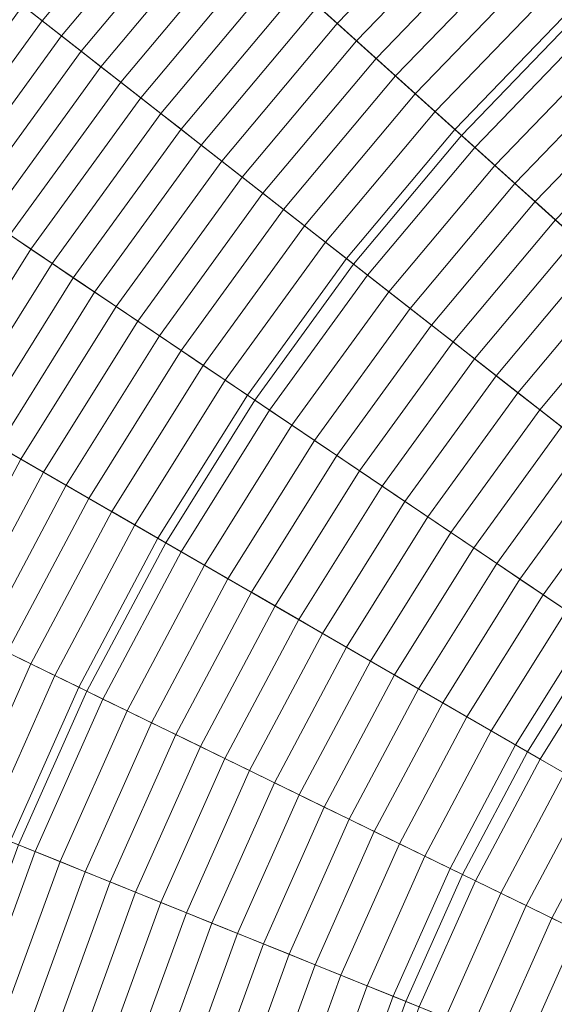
# Model space of a CAD drawing. Header units: centimetres. Extents: x -21.9 to 23.1, y -23 to 22.
# Tile 126 of 191: x -10.6 to -7.9, y 3.2 to 8.2. Entities that reach past the tile are written whole.
import ezdxf

# ---------------------------------------------------------------- set-up
doc = ezdxf.new("R2010")
doc.units = ezdxf.units.CM
doc.header["$LTSCALE"] = 2.54
doc.layers.add('Lucido design-1', color=7, linetype='Continuous')

# ---------------------------------------------------------------- blocks, each defined once
blk = doc.blocks.new('Gruppo-2-1')
at = {"color": 5, "linetype": 'Continuous', "lineweight": 9}
for points in [[(-4.112, 8.3195, -940.4271), (-4.7164, 7.9705, -940.4271), (-11.13, 18.2344, -940.4271), (-9.794, 19.0058, -940.4271)], [(-4.112, 8.3195, -940.4271), (-4.7164, 7.9705, -940.4271), (-11.13, 18.2344, -940.4271), (-9.794, 19.0058, -940.4271)], [(-4.7164, 7.9705, -940.4271), (-5.2951, 7.5802, -940.4271), (-12.409, 17.3717, -940.4271), (-11.13, 18.2344, -940.4271)], [(-4.7164, 7.9705, -940.4271), (-5.2951, 7.5802, -940.4271), (-12.409, 17.3717, -940.4271), (-11.13, 18.2344, -940.4271)], [(-5.2951, 7.5802, -940.4271), (-5.8451, 7.1504, -940.4271), (-13.6248, 16.4219, -940.4271), (-12.409, 17.3717, -940.4271)], [(-5.2951, 7.5802, -940.4271), (-5.8451, 7.1504, -940.4271), (-13.6248, 16.4219, -940.4271), (-12.409, 17.3717, -940.4271)], [(-5.8451, 7.1504, -940.4271), (-6.3638, 6.6834, -940.4271), (-14.7713, 15.3895, -940.4271), (-13.6248, 16.4219, -940.4271)], [(-5.8451, 7.1504, -940.4271), (-6.3638, 6.6834, -940.4271), (-14.7713, 15.3895, -940.4271), (-13.6248, 16.4219, -940.4271)], [(-15.0401, 15.668, -1001.3271), (-16.1306, 14.5387, -1001.3271), (-8.4093, 7.5865, -1001.3271), (-7.8226, 8.194, -1001.3271)], [(-6.3638, 6.6834, -940.4271), (-6.8487, 6.1813, -940.4271), (-15.8429, 14.2798, -940.4271), (-14.7713, 15.3895, -940.4271)], [(-14.7713, 15.3895, -1001.3271), (-15.8429, 14.2798, -1001.3271), (-8.4093, 7.5865, -1001.3271), (-7.8226, 8.194, -1001.3271)], [(-6.3638, 6.6834, -940.4271), (-6.8487, 6.1813, -940.4271), (-15.8429, 14.2798, -940.4271), (-14.7713, 15.3895, -940.4271)], [(-7.8226, 8.194, -1010.9271), (-8.4093, 7.5865, -1010.9271), (-15.537, 14.0043, -1010.9271), (-14.4852, 15.0934, -1010.9271)], [(-16.1306, 14.5387, -1001.3271), (-17.1396, 13.3362, -1001.3271), (-8.9522, 6.9395, -1001.3271), (-8.4093, 7.5865, -1001.3271)], [(-6.8487, 6.1813, -940.4271), (-7.2973, 5.6466, -940.4271), (-16.8346, 13.098, -940.4271), (-15.8429, 14.2798, -940.4271)], [(-15.8429, 14.2798, -1001.3271), (-16.8346, 13.098, -1001.3271), (-8.9522, 6.9395, -1001.3271), (-8.4093, 7.5865, -1001.3271)], [(-6.8487, 6.1813, -940.4271), (-7.2973, 5.6466, -940.4271), (-16.8346, 13.098, -940.4271), (-15.8429, 14.2798, -940.4271)], [(-8.4093, 7.5865, -1010.9271), (-8.9522, 6.9395, -1010.9271), (-16.5102, 12.8445, -1010.9271), (-15.537, 14.0043, -1010.9271)], [(-17.1396, 13.3362, -1001.3271), (-18.0623, 12.0662, -1001.3271), (-9.4486, 6.2562, -1001.3271), (-8.9522, 6.9395, -1001.3271)], [(-7.2973, 5.6466, -940.4271), (-7.7076, 5.0819, -940.4271), (-17.7414, 11.8498, -940.4271), (-16.8346, 13.098, -940.4271)], [(-16.8346, 13.098, -1001.3271), (-17.7414, 11.8498, -1001.3271), (-9.4486, 6.2562, -1001.3271), (-8.9522, 6.9395, -1001.3271)], [(-7.2973, 5.6466, -940.4271), (-7.7076, 5.0819, -940.4271), (-17.7414, 11.8498, -940.4271), (-16.8346, 13.098, -940.4271)], [(-8.9522, 6.9395, -1010.9271), (-9.4486, 6.2562, -1010.9271), (-17.4001, 11.6196, -1010.9271), (-16.5102, 12.8445, -1010.9271)], [(-18.0623, 12.0662, -1001.3271), (-18.8941, 10.735, -1001.3271), (-9.8961, 5.54, -1001.3271), (-9.4486, 6.2562, -1001.3271)], [(-7.7076, 5.0819, -940.4271), (-8.0775, 4.49, -940.4271), (-18.559, 10.5415, -940.4271), (-17.7414, 11.8498, -940.4271)], [(-17.7414, 11.8498, -1001.3271), (-18.559, 10.5415, -1001.3271), (-9.8961, 5.54, -1001.3271), (-9.4486, 6.2562, -1001.3271)], [(-7.7076, 5.0819, -940.4271), (-8.0775, 4.49, -940.4271), (-18.559, 10.5415, -940.4271), (-17.7414, 11.8498, -940.4271)], [(-9.4486, 6.2562, -1010.9271), (-9.8961, 5.54, -1010.9271), (-18.2024, 10.3356, -1010.9271), (-17.4001, 11.6196, -1010.9271)], [(-18.8941, 10.735, -1001.3271), (-19.6311, 9.349, -1001.3271), (-10.2926, 4.7943, -1001.3271), (-9.8961, 5.54, -1001.3271)], [(-8.0775, 4.49, -940.4271), (-8.4052, 3.8737, -940.4271), (-19.2833, 9.1793, -940.4271), (-18.559, 10.5415, -940.4271)], [(-18.559, 10.5415, -1001.3271), (-19.2833, 9.1793, -1001.3271), (-10.2926, 4.7943, -1001.3271), (-9.8961, 5.54, -1001.3271)], [(-8.0775, 4.49, -940.4271), (-8.4052, 3.8737, -940.4271), (-19.2833, 9.1793, -940.4271), (-18.559, 10.5415, -940.4271)], [(-9.8961, 5.54, -1010.9271), (-10.2926, 4.7943, -1010.9271), (-18.9132, 8.9988, -1010.9271), (-18.2024, 10.3356, -1010.9271)], [(-19.6311, 9.349, -1001.3271), (-20.2696, 7.9149, -1001.3271), (-10.6362, 4.0227, -1001.3271), (-10.2926, 4.7943, -1001.3271)], [(-8.4052, 3.8737, -940.4271), (-8.6891, 3.2361, -940.4271), (-19.9108, 7.7699, -940.4271), (-19.2833, 9.1793, -940.4271)], [(-19.2833, 9.1793, -1001.3271), (-19.9108, 7.7699, -1001.3271), (-10.6362, 4.0227, -1001.3271), (-10.2926, 4.7943, -1001.3271)], [(-8.4052, 3.8737, -940.4271), (-8.6891, 3.2361, -940.4271), (-19.9108, 7.7699, -940.4271), (-19.2833, 9.1793, -940.4271)], [(-10.2926, 4.7943, -1010.9271), (-10.6362, 4.0227, -1010.9271), (-19.529, 7.6157, -1010.9271), (-18.9132, 8.9988, -1010.9271)], [(-9.9768, 8.9978, -933.9263), (-10.6143, 8.2381, -933.9263), (-10.5171, 8.1622, -934.0026), (-9.8852, 8.9154, -934.0026)], [(-9.8852, 8.9154, -934.0026), (-10.5171, 8.1622, -934.0026), (-10.4193, 8.0858, -934.0776), (-9.7929, 8.8323, -934.0776)], [(-8.497, 8.8924, -934.5635), (-9.1308, 8.2361, -934.5635), (-9.034, 8.149, -934.6272), (-8.4066, 8.7987, -934.6272)], [(-9.7929, 8.8323, -934.0776), (-10.4193, 8.0858, -934.0776), (-10.3209, 8.0089, -934.1512), (-9.7001, 8.7487, -934.1512)], [(-8.4066, 8.7987, -934.6272), (-9.034, 8.149, -934.6272), (-8.9367, 8.0613, -934.6895), (-8.3156, 8.7045, -934.6895)], [(-9.7001, 8.7487, -934.1512), (-10.3209, 8.0089, -934.1512), (-10.2218, 7.9314, -934.2235), (-9.6066, 8.6646, -934.2235)], [(-9.6066, 8.6646, -934.2235), (-10.2218, 7.9314, -934.2235), (-10.1221, 7.8535, -934.2943), (-9.5126, 8.5799, -934.2943)], [(-8.3156, 8.7045, -934.6895), (-8.9367, 8.0613, -934.6895), (-8.8388, 7.9732, -934.7503), (-8.2241, 8.6098, -934.7503)], [(-8.2241, 8.6098, -934.7503), (-8.8388, 7.9732, -934.7503), (-8.7405, 7.8847, -934.8097), (-8.1322, 8.5146, -934.8097)], [(-9.5126, 8.5799, -934.2943), (-10.1221, 7.8535, -934.2943), (-10.0218, 7.7752, -934.3637), (-9.418, 8.4947, -934.3637)], [(-8.1322, 8.5146, -934.8097), (-8.7405, 7.8847, -934.8097), (-8.6417, 7.7957, -934.8676), (-8.0399, 8.419, -934.8676)], [(-9.418, 8.4947, -934.3637), (-10.0218, 7.7752, -934.3637), (-9.9208, 7.6963, -934.4318), (-9.3228, 8.409, -934.4318)], [(-9.3228, 8.409, -934.4318), (-9.9208, 7.6963, -934.4318), (-9.8193, 7.617, -934.4984), (-9.2271, 8.3228, -934.4984)], [(-8.0399, 8.419, -934.8676), (-8.6417, 7.7957, -934.8676), (-8.5424, 7.7064, -934.924), (-7.9471, 8.3229, -934.924)], [(-10.7108, 8.3135, -933.8485), (-11.2987, 7.5042, -933.8485), (-11.1972, 7.4357, -933.9263), (-10.6143, 8.2381, -933.9263)], [(-9.2271, 8.3228, -934.4984), (-9.8193, 7.617, -934.4984), (-9.7172, 7.5372, -934.5635), (-9.1308, 8.2361, -934.5635)], [(-7.9471, 8.3229, -934.924), (-8.5424, 7.7064, -934.924), (-8.4427, 7.6166, -934.9789), (-7.8538, 8.2263, -934.9789)], [(-10.6143, 8.2381, -933.9263), (-11.1972, 7.4357, -933.9263), (-11.095, 7.3668, -934.0026), (-10.5171, 8.1622, -934.0026)], [(-9.1308, 8.2361, -934.5635), (-9.7172, 7.5372, -934.5635), (-9.6146, 7.457, -934.6272), (-9.034, 8.149, -934.6272)], [(-7.8538, 8.2263, -934.9789), (-8.4427, 7.6166, -934.9789), (-8.3425, 7.5263, -935.0324), (-7.7602, 8.1294, -935.0324)], [(-10.5171, 8.1622, -934.0026), (-11.095, 7.3668, -934.0026), (-10.9922, 7.2974, -934.0776), (-10.4193, 8.0858, -934.0776)], [(-7.8226, 8.194, -1001.3271), (-8.4093, 7.5865, -1001.3271), (-8.4093, 7.5865, -1010.9271), (-7.8226, 8.194, -1010.9271)], [(-7.8226, 8.194, -1003.3271), (-8.4093, 7.5865, -1003.3271), (-6.8487, 6.1813, -1003.3271), (-6.3638, 6.6834, -1003.3271)], [(-7.8226, 8.194, -1001.3271), (-8.4093, 7.5865, -1001.3271), (-8.4093, 7.5865, -1003.3271), (-7.8226, 8.194, -1003.3271)], [(-9.034, 8.149, -934.6272), (-9.6146, 7.457, -934.6272), (-9.5114, 7.3764, -934.6895), (-8.9367, 8.0613, -934.6895)], [(-7.7602, 8.1294, -935.0324), (-8.3425, 7.5263, -935.0324), (-8.2419, 7.4358, -935.0843), (-7.6661, 8.032, -935.0843)], [(-10.4193, 8.0858, -934.0776), (-10.9922, 7.2974, -934.0776), (-10.8886, 7.2275, -934.1512), (-10.3209, 8.0089, -934.1512)], [(-8.9367, 8.0613, -934.6895), (-9.5114, 7.3764, -934.6895), (-9.4077, 7.2954, -934.7503), (-8.8388, 7.9732, -934.7503)], [(-7.6661, 8.032, -935.0843), (-8.2419, 7.4358, -935.0843), (-8.1409, 7.3448, -935.1347), (-7.5717, 7.9342, -935.1347)], [(-10.3209, 8.0089, -934.1512), (-10.8886, 7.2275, -934.1512), (-10.7843, 7.1572, -934.2235), (-10.2218, 7.9314, -934.2235)], [(-8.8388, 7.9732, -934.7503), (-9.4077, 7.2954, -934.7503), (-9.3034, 7.2139, -934.8097), (-8.7405, 7.8847, -934.8097)], [(-10.2218, 7.9314, -934.2235), (-10.7843, 7.1572, -934.2235), (-10.6794, 7.0864, -934.2943), (-10.1221, 7.8535, -934.2943)], [(-7.5717, 7.9342, -935.1347), (-8.1409, 7.3448, -935.1347), (-8.0394, 7.2534, -935.1837), (-7.4769, 7.836, -935.1837)], [(-8.7405, 7.8847, -934.8097), (-9.3034, 7.2139, -934.8097), (-9.1986, 7.1321, -934.8676), (-8.6417, 7.7957, -934.8676)], [(-10.1221, 7.8535, -934.2943), (-10.6794, 7.0864, -934.2943), (-10.5739, 7.0152, -934.3637), (-10.0218, 7.7752, -934.3637)], [(-7.4769, 7.836, -935.1837), (-8.0394, 7.2534, -935.1837), (-7.9376, 7.1617, -935.2311), (-7.3817, 7.7374, -935.2311)], [(-8.6891, 3.2361, -940.4271), (-8.9278, 2.5802, -940.4271), (-20.4384, 6.3202, -940.4271), (-19.9108, 7.7699, -940.4271)], [(-8.6891, 3.2361, -940.4271), (-8.9278, 2.5802, -940.4271), (-20.4384, 6.3202, -940.4271), (-19.9108, 7.7699, -940.4271)], [(-10.0218, 7.7752, -934.3637), (-10.5739, 7.0152, -934.3637), (-10.4677, 6.9436, -934.4318), (-9.9208, 7.6963, -934.4318)], [(-8.6417, 7.7957, -934.8676), (-9.1986, 7.1321, -934.8676), (-9.0933, 7.0498, -934.924), (-8.5424, 7.7064, -934.924)], [(-9.9208, 7.6963, -934.4318), (-10.4677, 6.9436, -934.4318), (-10.3609, 6.8716, -934.4984), (-9.8193, 7.617, -934.4984)], [(-8.5424, 7.7064, -934.924), (-9.0933, 7.0498, -934.924), (-8.9876, 6.9672, -934.9789), (-8.4427, 7.6166, -934.9789)], [(-9.8193, 7.617, -934.4984), (-10.3609, 6.8716, -934.4984), (-10.2535, 6.7991, -934.5635), (-9.7172, 7.5372, -934.5635)], [(-8.4427, 7.6166, -934.9789), (-8.9876, 6.9672, -934.9789), (-8.8814, 6.8842, -935.0324), (-8.3425, 7.5263, -935.0324)], [(-8.4093, 7.5865, -1001.3271), (-8.9522, 6.9395, -1001.3271), (-8.9522, 6.9395, -1010.9271), (-8.4093, 7.5865, -1010.9271)], [(-8.4093, 7.5865, -1003.3271), (-8.9522, 6.9395, -1003.3271), (-7.2973, 5.6466, -1003.3271), (-6.8487, 6.1813, -1003.3271)], [(-8.4093, 7.5865, -1001.3271), (-8.9522, 6.9395, -1001.3271), (-8.9522, 6.9395, -1003.3271), (-8.4093, 7.5865, -1003.3271)], [(-9.7172, 7.5372, -934.5635), (-10.2535, 6.7991, -934.5635), (-10.1455, 6.7263, -934.6272), (-9.6146, 7.457, -934.6272)], [(-8.3425, 7.5263, -935.0324), (-8.8814, 6.8842, -935.0324), (-8.7747, 6.8008, -935.0843), (-8.2419, 7.4358, -935.0843)], [(-9.6146, 7.457, -934.6272), (-10.1455, 6.7263, -934.6272), (-10.0369, 6.6531, -934.6895), (-9.5114, 7.3764, -934.6895)], [(-8.2419, 7.4358, -935.0843), (-8.7747, 6.8008, -935.0843), (-8.6675, 6.7171, -935.1347), (-8.1409, 7.3448, -935.1347)], [(-9.5114, 7.3764, -934.6895), (-10.0369, 6.6531, -934.6895), (-9.9278, 6.5795, -934.7503), (-9.4077, 7.2954, -934.7503)], [(-8.1409, 7.3448, -935.1347), (-8.6675, 6.7171, -935.1347), (-8.56, 6.6331, -935.1837), (-8.0394, 7.2534, -935.1837)], [(-9.4077, 7.2954, -934.7503), (-9.9278, 6.5795, -934.7503), (-9.8181, 6.5055, -934.8097), (-9.3034, 7.2139, -934.8097)], [(-8.0394, 7.2534, -935.1837), (-8.56, 6.6331, -935.1837), (-8.452, 6.5487, -935.2311), (-7.9376, 7.1617, -935.2311)], [(-9.3034, 7.2139, -934.8097), (-9.8181, 6.5055, -934.8097), (-9.7079, 6.4311, -934.8676), (-9.1986, 7.1321, -934.8676)], [(-9.1986, 7.1321, -934.8676), (-9.7079, 6.4311, -934.8676), (-9.5971, 6.3564, -934.924), (-9.0933, 7.0498, -934.924)], [(-7.9376, 7.1617, -935.2311), (-8.452, 6.5487, -935.2311), (-8.3436, 6.464, -935.277), (-7.8353, 7.0697, -935.277)], [(-10.6794, 7.0864, -934.2943), (-11.1819, 6.2823, -934.2943), (-11.0716, 6.2187, -934.3637), (-10.5739, 7.0152, -934.3637)], [(-9.0933, 7.0498, -934.924), (-9.5971, 6.3564, -934.924), (-9.4859, 6.2814, -934.9789), (-8.9876, 6.9672, -934.9789)], [(-7.8353, 7.0697, -935.277), (-8.3436, 6.464, -935.277), (-8.2348, 6.379, -935.3213), (-7.7327, 6.9773, -935.3213)], [(-10.5739, 7.0152, -934.3637), (-11.0716, 6.2187, -934.3637), (-10.9607, 6.1546, -934.4318), (-10.4677, 6.9436, -934.4318)], [(-7.7327, 6.9773, -935.3213), (-8.2348, 6.379, -935.3213), (-8.1256, 6.2937, -935.3642), (-7.6298, 6.8846, -935.3642)], [(-10.4677, 6.9436, -934.4318), (-10.9607, 6.1546, -934.4318), (-10.8492, 6.0902, -934.4984), (-10.3609, 6.8716, -934.4984)], [(-8.9876, 6.9672, -934.9789), (-9.4859, 6.2814, -934.9789), (-9.3741, 6.206, -935.0324), (-8.8814, 6.8842, -935.0324)], [(-8.9522, 6.9395, -1001.3271), (-9.4486, 6.2562, -1001.3271), (-9.4486, 6.2562, -1010.9271), (-8.9522, 6.9395, -1010.9271)], [(-8.9522, 6.9395, -1003.3271), (-9.4486, 6.2562, -1003.3271), (-7.7076, 5.0819, -1003.3271), (-7.2973, 5.6466, -1003.3271)], [(-8.9522, 6.9395, -1001.3271), (-9.4486, 6.2562, -1001.3271), (-9.4486, 6.2562, -1003.3271), (-8.9522, 6.9395, -1003.3271)], [(-8.8814, 6.8842, -935.0324), (-9.3741, 6.206, -935.0324), (-9.2618, 6.1303, -935.0843), (-8.7747, 6.8008, -935.0843)], [(-7.6298, 6.8846, -935.3642), (-8.1256, 6.2937, -935.3642), (-8.016, 6.2081, -935.4055), (-7.5265, 6.7916, -935.4055)], [(-10.3609, 6.8716, -934.4984), (-10.8492, 6.0902, -934.4984), (-10.737, 6.0254, -934.5635), (-10.2535, 6.7991, -934.5635)], [(-10.2535, 6.7991, -934.5635), (-10.737, 6.0254, -934.5635), (-10.6241, 5.9603, -934.6272), (-10.1455, 6.7263, -934.6272)], [(-8.7747, 6.8008, -935.0843), (-9.2618, 6.1303, -935.0843), (-9.1491, 6.0542, -935.1347), (-8.6675, 6.7171, -935.1347)], [(-7.5265, 6.7916, -935.4055), (-8.016, 6.2081, -935.4055), (-7.9062, 6.1223, -935.4452), (-7.4228, 6.6983, -935.4452)], [(-10.1455, 6.7263, -934.6272), (-10.6241, 5.9603, -934.6272), (-10.5107, 5.8948, -934.6895), (-10.0369, 6.6531, -934.6895)], [(-8.6675, 6.7171, -935.1347), (-9.1491, 6.0542, -935.1347), (-9.036, 5.9779, -935.1837), (-8.56, 6.6331, -935.1837)], [(-10.0369, 6.6531, -934.6895), (-10.5107, 5.8948, -934.6895), (-10.3967, 5.829, -934.7503), (-9.9278, 6.5795, -934.7503)], [(-8.56, 6.6331, -935.1837), (-9.036, 5.9779, -935.1837), (-8.9223, 5.9013, -935.2311), (-8.452, 6.5487, -935.2311)], [(-9.9278, 6.5795, -934.7503), (-10.3967, 5.829, -934.7503), (-10.2821, 5.7629, -934.8097), (-9.8181, 6.5055, -934.8097)], [(-8.452, 6.5487, -935.2311), (-8.9223, 5.9013, -935.2311), (-8.8083, 5.8243, -935.277), (-8.3436, 6.464, -935.277)], [(-9.8181, 6.5055, -934.8097), (-10.2821, 5.7629, -934.8097), (-10.167, 5.6964, -934.8676), (-9.7079, 6.4311, -934.8676)], [(-9.7079, 6.4311, -934.8676), (-10.167, 5.6964, -934.8676), (-10.0513, 5.6296, -934.924), (-9.5971, 6.3564, -934.924)], [(-8.3436, 6.464, -935.277), (-8.8083, 5.8243, -935.277), (-8.6938, 5.7471, -935.3213), (-8.2348, 6.379, -935.3213)], [(-9.5971, 6.3564, -934.924), (-10.0513, 5.6296, -934.924), (-9.9351, 5.5625, -934.9789), (-9.4859, 6.2814, -934.9789)], [(-8.2348, 6.379, -935.3213), (-8.6938, 5.7471, -935.3213), (-8.579, 5.6697, -935.3642), (-8.1256, 6.2937, -935.3642)], [(-8.9278, 2.5802, -940.4271), (-9.1202, 1.9092, -940.4271), (-20.8637, 4.8372, -940.4271), (-20.4384, 6.3202, -940.4271)], [(-8.9278, 2.5802, -940.4271), (-9.1202, 1.9092, -940.4271), (-20.8637, 4.8372, -940.4271), (-20.4384, 6.3202, -940.4271)], [(-8.1256, 6.2937, -935.3642), (-8.579, 5.6697, -935.3642), (-8.4637, 5.5919, -935.4055), (-8.016, 6.2081, -935.4055)], [(-9.4859, 6.2814, -934.9789), (-9.9351, 5.5625, -934.9789), (-9.8183, 5.4951, -935.0324), (-9.3741, 6.206, -935.0324)], [(-9.4486, 6.2562, -1001.3271), (-9.8961, 5.54, -1001.3271), (-9.8961, 5.54, -1010.9271), (-9.4486, 6.2562, -1010.9271)], [(-9.4486, 6.2562, -1003.3271), (-9.8961, 5.54, -1003.3271), (-8.0775, 4.49, -1003.3271), (-7.7076, 5.0819, -1003.3271)], [(-9.4486, 6.2562, -1001.3271), (-9.8961, 5.54, -1001.3271), (-9.8961, 5.54, -1003.3271), (-9.4486, 6.2562, -1003.3271)], [(-9.3741, 6.206, -935.0324), (-9.8183, 5.4951, -935.0324), (-9.7011, 5.4274, -935.0843), (-9.2618, 6.1303, -935.0843)], [(-8.016, 6.2081, -935.4055), (-8.4637, 5.5919, -935.4055), (-8.3481, 5.514, -935.4452), (-7.9062, 6.1223, -935.4452)], [(-9.2618, 6.1303, -935.0843), (-9.7011, 5.4274, -935.0843), (-9.5833, 5.3594, -935.1347), (-9.1491, 6.0542, -935.1347)], [(-7.9062, 6.1223, -935.4452), (-8.3481, 5.514, -935.4452), (-8.2321, 5.4357, -935.4834), (-7.7959, 6.0361, -935.4834)], [(-9.1491, 6.0542, -935.1347), (-9.5833, 5.3594, -935.1347), (-9.4651, 5.2911, -935.1837), (-9.036, 5.9779, -935.1837)], [(-7.7959, 6.0361, -935.4834), (-8.2321, 5.4357, -935.4834), (-8.1158, 5.3573, -935.5201), (-7.6854, 5.9498, -935.5201)], [(-10.737, 6.0254, -934.5635), (-11.1653, 5.2199, -934.5635), (-11.0482, 5.1628, -934.6272), (-10.6241, 5.9603, -934.6272)], [(-10.6241, 5.9603, -934.6272), (-11.0482, 5.1628, -934.6272), (-10.9305, 5.1054, -934.6895), (-10.5107, 5.8948, -934.6895)], [(-9.036, 5.9779, -935.1837), (-9.4651, 5.2911, -935.1837), (-9.3464, 5.2226, -935.2311), (-8.9223, 5.9013, -935.2311)], [(-7.6854, 5.9498, -935.5201), (-8.1158, 5.3573, -935.5201), (-7.9992, 5.2786, -935.5552), (-7.5745, 5.8631, -935.5552)], [(-10.5107, 5.8948, -934.6895), (-10.9305, 5.1054, -934.6895), (-10.8122, 5.0477, -934.7503), (-10.3967, 5.829, -934.7503)], [(-8.9223, 5.9013, -935.2311), (-9.3464, 5.2226, -935.2311), (-9.2273, 5.1538, -935.277), (-8.8083, 5.8243, -935.277)], [(-7.5745, 5.8631, -935.5552), (-7.9992, 5.2786, -935.5552), (-7.8822, 5.1997, -935.5887), (-7.4633, 5.7763, -935.5887)], [(-10.3967, 5.829, -934.7503), (-10.8122, 5.0477, -934.7503), (-10.6932, 4.9897, -934.8097), (-10.2821, 5.7629, -934.8097)], [(-8.8083, 5.8243, -935.277), (-9.2273, 5.1538, -935.277), (-9.1077, 5.0848, -935.3213), (-8.6938, 5.7471, -935.3213)], [(-10.2821, 5.7629, -934.8097), (-10.6932, 4.9897, -934.8097), (-10.5737, 4.9314, -934.8676), (-10.167, 5.6964, -934.8676)], [(-8.6938, 5.7471, -935.3213), (-9.1077, 5.0848, -935.3213), (-8.9877, 5.0155, -935.3642), (-8.579, 5.6697, -935.3642)], [(-10.167, 5.6964, -934.8676), (-10.5737, 4.9314, -934.8676), (-10.4537, 4.8728, -934.924), (-10.0513, 5.6296, -934.924)], [(-8.579, 5.6697, -935.3642), (-8.9877, 5.0155, -935.3642), (-8.8673, 4.946, -935.4055), (-8.4637, 5.5919, -935.4055)], [(-10.0513, 5.6296, -934.924), (-10.4537, 4.8728, -934.924), (-10.333, 4.814, -934.9789), (-9.9351, 5.5625, -934.9789)], [(-8.4637, 5.5919, -935.4055), (-8.8673, 4.946, -935.4055), (-8.7466, 4.8763, -935.4452), (-8.3481, 5.514, -935.4452)], [(-9.9351, 5.5625, -934.9789), (-10.333, 4.814, -934.9789), (-10.2119, 4.7549, -935.0324), (-9.8183, 5.4951, -935.0324)], [(-9.8961, 5.54, -1001.3271), (-10.2926, 4.7943, -1001.3271), (-10.2926, 4.7943, -1010.9271), (-9.8961, 5.54, -1010.9271)], [(-9.8961, 5.54, -1003.3271), (-10.2926, 4.7943, -1003.3271), (-8.4052, 3.8737, -1003.3271), (-8.0775, 4.49, -1003.3271)], [(-9.8961, 5.54, -1001.3271), (-10.2926, 4.7943, -1001.3271), (-10.2926, 4.7943, -1003.3271), (-9.8961, 5.54, -1003.3271)], [(-9.8183, 5.4951, -935.0324), (-10.2119, 4.7549, -935.0324), (-10.0902, 4.6955, -935.0843), (-9.7011, 5.4274, -935.0843)], [(-8.3481, 5.514, -935.4452), (-8.7466, 4.8763, -935.4452), (-8.6254, 4.8063, -935.4834), (-8.2321, 5.4357, -935.4834)], [(-9.7011, 5.4274, -935.0843), (-10.0902, 4.6955, -935.0843), (-9.968, 4.6359, -935.1347), (-9.5833, 5.3594, -935.1347)], [(-8.2321, 5.4357, -935.4834), (-8.6254, 4.8063, -935.4834), (-8.5039, 4.7362, -935.5201), (-8.1158, 5.3573, -935.5201)], [(-9.5833, 5.3594, -935.1347), (-9.968, 4.6359, -935.1347), (-9.8453, 4.5761, -935.1837), (-9.4651, 5.2911, -935.1837)], [(-8.1158, 5.3573, -935.5201), (-8.5039, 4.7362, -935.5201), (-8.3821, 4.6658, -935.5552), (-7.9992, 5.2786, -935.5552)], [(-9.4651, 5.2911, -935.1837), (-9.8453, 4.5761, -935.1837), (-9.7221, 4.516, -935.2311), (-9.3464, 5.2226, -935.2311)], [(-7.9992, 5.2786, -935.5552), (-8.3821, 4.6658, -935.5552), (-8.2599, 4.5953, -935.5887), (-7.8822, 5.1997, -935.5887)], [(-9.3464, 5.2226, -935.2311), (-9.7221, 4.516, -935.2311), (-9.5985, 4.4557, -935.277), (-9.2273, 5.1538, -935.277)], [(-7.8822, 5.1997, -935.5887), (-8.2599, 4.5953, -935.5887), (-8.1374, 4.5246, -935.6207), (-7.7649, 5.1206, -935.6207)], [(-9.2273, 5.1538, -935.277), (-9.5985, 4.4557, -935.277), (-9.4744, 4.3952, -935.3213), (-9.1077, 5.0848, -935.3213)], [(-7.7649, 5.1206, -935.6207), (-8.1374, 4.5246, -935.6207), (-8.0146, 4.4537, -935.6511), (-7.6474, 5.0413, -935.6511)], [(-9.1077, 5.0848, -935.3213), (-9.4744, 4.3952, -935.3213), (-9.3499, 4.3345, -935.3642), (-8.9877, 5.0155, -935.3642)], [(-7.7076, 5.0819, -1003.3271), (-8.0775, 4.49, -1003.3271), (-8.0775, 4.49, -940.4271), (-7.7076, 5.0819, -940.4271)], [(-7.7076, 5.0819, -941.4271), (-8.0775, 4.49, -941.4271), (-8.0775, 4.49, -940.4271), (-7.7076, 5.0819, -940.4271)], [(-5.635, 3.6839, -941.4271), (-5.9124, 3.24, -941.4271), (-8.0775, 4.49, -941.4271), (-7.7076, 5.0819, -941.4271)], [(-8.9877, 5.0155, -935.3642), (-9.3499, 4.3345, -935.3642), (-9.2249, 4.2735, -935.4055), (-8.8673, 4.946, -935.4055)], [(-7.6474, 5.0413, -935.6511), (-8.0146, 4.4537, -935.6511), (-7.8915, 4.3826, -935.6799), (-7.5296, 4.9618, -935.6799)], [(-10.6932, 4.9897, -934.8097), (-11.0494, 4.1897, -934.8097), (-10.9261, 4.1399, -934.8676), (-10.5737, 4.9314, -934.8676)], [(-10.5737, 4.9314, -934.8676), (-10.9261, 4.1399, -934.8676), (-10.8023, 4.0899, -934.924), (-10.4537, 4.8728, -934.924)], [(-8.8673, 4.946, -935.4055), (-9.2249, 4.2735, -935.4055), (-9.0996, 4.2124, -935.4452), (-8.7466, 4.8763, -935.4452)], [(-10.4537, 4.8728, -934.924), (-10.8023, 4.0899, -934.924), (-10.6778, 4.0396, -934.9789), (-10.333, 4.814, -934.9789)], [(-8.7466, 4.8763, -935.4452), (-9.0996, 4.2124, -935.4452), (-8.9738, 4.1511, -935.4834), (-8.6254, 4.8063, -935.4834)], [(-9.1202, 1.9092, -940.4271), (-9.2653, 1.2265, -940.4271), (-21.1844, 3.3281, -940.4271), (-20.8637, 4.8372, -940.4271)], [(-9.1202, 1.9092, -940.4271), (-9.2653, 1.2265, -940.4271), (-21.1844, 3.3281, -940.4271), (-20.8637, 4.8372, -940.4271)], [(-10.333, 4.814, -934.9789), (-10.6778, 4.0396, -934.9789), (-10.5528, 3.9891, -935.0324), (-10.2119, 4.7549, -935.0324)], [(-8.6254, 4.8063, -935.4834), (-8.9738, 4.1511, -935.4834), (-8.8477, 4.0896, -935.5201), (-8.5039, 4.7362, -935.5201)], [(-10.2926, 4.7943, -1001.3271), (-10.6362, 4.0227, -1001.3271), (-10.6362, 4.0227, -1010.9271), (-10.2926, 4.7943, -1010.9271)], [(-10.2926, 4.7943, -1003.3271), (-10.6362, 4.0227, -1003.3271), (-8.6891, 3.2361, -1003.3271), (-8.4052, 3.8737, -1003.3271)], [(-10.2926, 4.7943, -1001.3271), (-10.6362, 4.0227, -1001.3271), (-10.6362, 4.0227, -1003.3271), (-10.2926, 4.7943, -1003.3271)], [(-10.2119, 4.7549, -935.0324), (-10.5528, 3.9891, -935.0324), (-10.4273, 3.9384, -935.0843), (-10.0902, 4.6955, -935.0843)], [(-8.5039, 4.7362, -935.5201), (-8.8477, 4.0896, -935.5201), (-8.7213, 4.0279, -935.5552), (-8.3821, 4.6658, -935.5552)], [(-10.0902, 4.6955, -935.0843), (-10.4273, 3.9384, -935.0843), (-10.3012, 3.8874, -935.1347), (-9.968, 4.6359, -935.1347)], [(-8.3821, 4.6658, -935.5552), (-8.7213, 4.0279, -935.5552), (-8.5945, 3.966, -935.5887), (-8.2599, 4.5953, -935.5887)], [(-9.968, 4.6359, -935.1347), (-10.3012, 3.8874, -935.1347), (-10.1747, 3.8363, -935.1837), (-9.8453, 4.5761, -935.1837)], [(-9.8453, 4.5761, -935.1837), (-10.1747, 3.8363, -935.1837), (-10.0476, 3.7849, -935.2311), (-9.7221, 4.516, -935.2311)], [(-8.2599, 4.5953, -935.5887), (-8.5945, 3.966, -935.5887), (-8.4673, 3.904, -935.6207), (-8.1374, 4.5246, -935.6207)], [(-9.7221, 4.516, -935.2311), (-10.0476, 3.7849, -935.2311), (-9.9201, 3.7334, -935.277), (-9.5985, 4.4557, -935.277)], [(-8.1374, 4.5246, -935.6207), (-8.4673, 3.904, -935.6207), (-8.3399, 3.8419, -935.6511), (-8.0146, 4.4537, -935.6511)], [(-9.5985, 4.4557, -935.277), (-9.9201, 3.7334, -935.277), (-9.7921, 3.6817, -935.3213), (-9.4744, 4.3952, -935.3213)], [(-8.0775, 4.49, -1003.3271), (-8.4052, 3.8737, -1003.3271), (-8.4052, 3.8737, -940.4271), (-8.0775, 4.49, -940.4271)], [(-8.0775, 4.49, -941.4271), (-8.4052, 3.8737, -941.4271), (-8.4052, 3.8737, -940.4271), (-8.0775, 4.49, -940.4271)], [(-5.9124, 3.24, -941.4271), (-6.1582, 2.7778, -941.4271), (-8.4052, 3.8737, -941.4271), (-8.0775, 4.49, -941.4271)], [(-8.0146, 4.4537, -935.6511), (-8.3399, 3.8419, -935.6511), (-8.2122, 3.7796, -935.6799), (-7.8915, 4.3826, -935.6799)], [(-9.4744, 4.3952, -935.3213), (-9.7921, 3.6817, -935.3213), (-9.6636, 3.6298, -935.3642), (-9.3499, 4.3345, -935.3642)], [(-7.8915, 4.3826, -935.6799), (-8.2122, 3.7796, -935.6799), (-8.0841, 3.7171, -935.7072), (-7.7682, 4.3114, -935.7072)], [(-9.3499, 4.3345, -935.3642), (-9.6636, 3.6298, -935.3642), (-9.5347, 3.5777, -935.4055), (-9.2249, 4.2735, -935.4055)], [(-7.7682, 4.3114, -935.7072), (-8.0841, 3.7171, -935.7072), (-7.9559, 3.6546, -935.7328), (-7.6446, 4.24, -935.7328)], [(-9.2249, 4.2735, -935.4055), (-9.5347, 3.5777, -935.4055), (-9.4054, 3.5255, -935.4452), (-9.0996, 4.2124, -935.4452)], [(-9.0996, 4.2124, -935.4452), (-9.4054, 3.5255, -935.4452), (-9.2757, 3.4731, -935.4834), (-8.9738, 4.1511, -935.4834)], [(-7.6446, 4.24, -935.7328), (-7.9559, 3.6546, -935.7328), (-7.8273, 3.5919, -935.7569), (-7.5207, 4.1685, -935.7569)], [(-8.9738, 4.1511, -935.4834), (-9.2757, 3.4731, -935.4834), (-9.1456, 3.4205, -935.5201), (-8.8477, 4.0896, -935.5201)], [(-8.8477, 4.0896, -935.5201), (-9.1456, 3.4205, -935.5201), (-9.0152, 3.3678, -935.5552), (-8.7213, 4.0279, -935.5552)], [(-10.6778, 4.0396, -934.9789), (-10.9678, 3.243, -934.9789), (-10.8396, 3.2013, -935.0324), (-10.5528, 3.9891, -935.0324)], [(-10.6362, 4.0227, -1003.3271), (-10.925, 3.2291, -1003.3271), (-8.9278, 2.5802, -1003.3271), (-8.6891, 3.2361, -1003.3271)], [(-8.7213, 4.0279, -935.5552), (-9.0152, 3.3678, -935.5552), (-8.8843, 3.315, -935.5887), (-8.5945, 3.966, -935.5887)], [(-10.5528, 3.9891, -935.0324), (-10.8396, 3.2013, -935.0324), (-10.7108, 3.1595, -935.0843), (-10.4273, 3.9384, -935.0843)], [(-8.5945, 3.966, -935.5887), (-8.8843, 3.315, -935.5887), (-8.7532, 3.262, -935.6207), (-8.4673, 3.904, -935.6207)], [(-10.4273, 3.9384, -935.0843), (-10.7108, 3.1595, -935.0843), (-10.5815, 3.1175, -935.1347), (-10.3012, 3.8874, -935.1347)], [(-10.3012, 3.8874, -935.1347), (-10.5815, 3.1175, -935.1347), (-10.4517, 3.0753, -935.1837), (-10.1747, 3.8363, -935.1837)], [(-8.4673, 3.904, -935.6207), (-8.7532, 3.262, -935.6207), (-8.6217, 3.2089, -935.6511), (-8.3399, 3.8419, -935.6511)], [(-8.4052, 3.8737, -1003.3271), (-8.6891, 3.2361, -1003.3271), (-8.6891, 3.2361, -940.4271), (-8.4052, 3.8737, -940.4271)], [(-8.4052, 3.8737, -941.4271), (-8.6891, 3.2361, -941.4271), (-8.6891, 3.2361, -940.4271), (-8.4052, 3.8737, -940.4271)], [(-6.1582, 2.7778, -941.4271), (-6.3711, 2.2995, -941.4271), (-8.6891, 3.2361, -941.4271), (-8.4052, 3.8737, -941.4271)], [(-10.1747, 3.8363, -935.1837), (-10.4517, 3.0753, -935.1837), (-10.3213, 3.0329, -935.2311), (-10.0476, 3.7849, -935.2311)], [(-8.3399, 3.8419, -935.6511), (-8.6217, 3.2089, -935.6511), (-8.49, 3.1556, -935.6799), (-8.2122, 3.7796, -935.6799)], [(-10.0476, 3.7849, -935.2311), (-10.3213, 3.0329, -935.2311), (-10.1905, 2.9904, -935.277), (-9.9201, 3.7334, -935.277)], [(-8.2122, 3.7796, -935.6799), (-8.49, 3.1556, -935.6799), (-8.3579, 3.1023, -935.7072), (-8.0841, 3.7171, -935.7072)], [(-9.9201, 3.7334, -935.277), (-10.1905, 2.9904, -935.277), (-10.0592, 2.9478, -935.3213), (-9.7921, 3.6817, -935.3213)], [(-8.0841, 3.7171, -935.7072), (-8.3579, 3.1023, -935.7072), (-8.2256, 3.0488, -935.7328), (-7.9559, 3.6546, -935.7328)], [(-9.7921, 3.6817, -935.3213), (-10.0592, 2.9478, -935.3213), (-9.9274, 2.905, -935.3642), (-9.6636, 3.6298, -935.3642)], [(-9.6636, 3.6298, -935.3642), (-9.9274, 2.905, -935.3642), (-9.7952, 2.862, -935.4055), (-9.5347, 3.5777, -935.4055)], [(-7.9559, 3.6546, -935.7328), (-8.2256, 3.0488, -935.7328), (-8.093, 2.9952, -935.7569), (-7.8273, 3.5919, -935.7569)], [(-9.5347, 3.5777, -935.4055), (-9.7952, 2.862, -935.4055), (-9.6626, 2.8189, -935.4452), (-9.4054, 3.5255, -935.4452)], [(-7.8273, 3.5919, -935.7569), (-8.093, 2.9952, -935.7569), (-7.9602, 2.9416, -935.7794), (-7.6986, 3.5291, -935.7794)], [(-9.4054, 3.5255, -935.4452), (-9.6626, 2.8189, -935.4452), (-9.5295, 2.7757, -935.4834), (-9.2757, 3.4731, -935.4834)], [(-7.6986, 3.5291, -935.7794), (-7.9602, 2.9416, -935.7794), (-7.8271, 2.8878, -935.8003), (-7.5696, 3.4662, -935.8003)], [(-9.2757, 3.4731, -935.4834), (-9.5295, 2.7757, -935.4834), (-9.3961, 2.7323, -935.5201), (-9.1456, 3.4205, -935.5201)], [(-9.1456, 3.4205, -935.5201), (-9.3961, 2.7323, -935.5201), (-9.2623, 2.6888, -935.5552), (-9.0152, 3.3678, -935.5552)], [(-9.0152, 3.3678, -935.5552), (-9.2623, 2.6888, -935.5552), (-9.1281, 2.6452, -935.5887), (-8.8843, 3.315, -935.5887)], [(-9.2653, 1.2265, -940.4271), (-9.3625, 0.5353, -940.4271), (-21.3991, 1.8004, -940.4271), (-21.1844, 3.3281, -940.4271)], [(-9.2653, 1.2265, -940.4271), (-9.3625, 0.5353, -940.4271), (-21.3991, 1.8004, -940.4271), (-21.1844, 3.3281, -940.4271)], [(-8.8843, 3.315, -935.5887), (-9.1281, 2.6452, -935.5887), (-8.9936, 2.6015, -935.6207), (-8.7532, 3.262, -935.6207)], [(-10.925, 3.2291, -1003.3271), (-11.1578, 2.4173, -1003.3271), (-9.1202, 1.9092, -1003.3271), (-8.9278, 2.5802, -1003.3271)], [(-8.7532, 3.262, -935.6207), (-8.9936, 2.6015, -935.6207), (-8.8587, 2.5577, -935.6511), (-8.6217, 3.2089, -935.6511)], [(-8.6891, 3.2361, -1003.3271), (-8.9278, 2.5802, -1003.3271), (-8.9278, 2.5802, -940.4271), (-8.6891, 3.2361, -940.4271)], [(-8.6891, 3.2361, -941.4271), (-8.9278, 2.5802, -941.4271), (-8.9278, 2.5802, -940.4271), (-8.6891, 3.2361, -940.4271)], [(-6.3711, 2.2995, -941.4271), (-6.5502, 1.8076, -941.4271), (-8.9278, 2.5802, -941.4271), (-8.6891, 3.2361, -941.4271)]]:
    blk.add_3dface(points, dxfattribs=at)

msp = doc.modelspace()

# ---------------------------------------------------------------- block references
at = {"layer": 'Lucido design-1', "color": 5, "true_color": 0x0000ff}
msp.add_blockref('Gruppo-2-1', (0, 0), dxfattribs=at)

doc.saveas('drawing.dxf')
